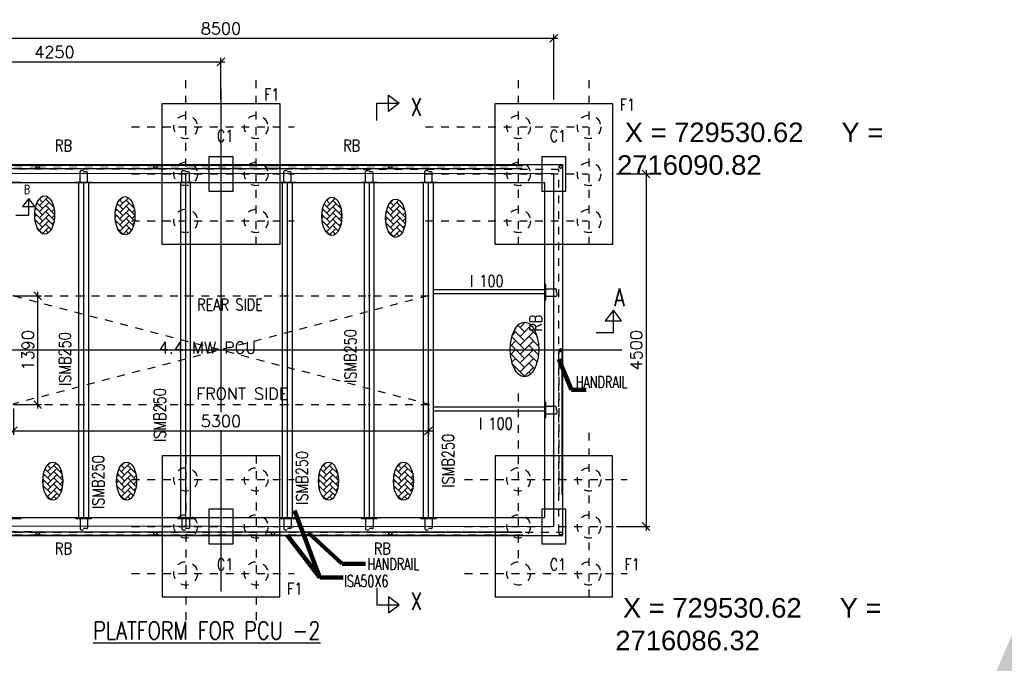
# Model space of a CAD drawing. Header units: inches. Extents: x 727810 to 1461440, y 2714588 to 5435005.
# Tile 188 of 233: x 729903 to 729916, y 2716075 to 2716083. Entities that reach past the tile are written whole.
import ezdxf

# ---------------------------------------------------------------- set-up
doc = ezdxf.new("R2010")
doc.units = ezdxf.units.IN
doc.header["$MEASUREMENT"] = 0
doc.linetypes.add('DIVIDEX2', pattern=[2.5, 1, -0.5, 0, -0.5, 0, -0.5])
doc.linetypes.add('HIDDEN', pattern=[0.375, 0.25, -0.125])
doc.layers.add('AM_5', color=3, linetype='Continuous', lineweight=15)
doc.layers.add('AM_8', color=1, linetype='Continuous', lineweight=15)
for name, color, linetype in [('DETAILS', 7, 'Continuous'), ('Inverter Room', 7, 'Continuous'), ('SCB', 7, 'Continuous')]:
    doc.layers.add(name, color=color, linetype=linetype)
doc.styles.add('RANJAN', font='romans.shx', dxfattribs={"width": 0.75})
doc.styles.add('ROMANS', font='ROMANS.shx', dxfattribs={"height": 10})
doc.styles.get("Standard").update_dxf_attribs({"font": 'arial.ttf'})
doc.dimstyles.new('DIM-', dxfattribs={"dimscale": 0, "dimtxt": 0.15, "dimasz": 0.15, "dimexe": 0, "dimexo": 0, "dimgap": 0.15, "dimtad": 1, "dimdec": 0, "dimlfac": 1000, "dimzin": 0, "dimdsep": 46, "dimtxsty": 'ROMANS', "dimblk": 'OBLIQUE', "dimcen": 0, "dimclrd": 6, "dimclre": 6, "dimclrt": 3, "dimadec": 0, "dimazin": 0, "dimtfac": 1, "dimtdec": 0, "dimtmove": 2, "dimatfit": 3, "dimfxl": 1, "dimtolj": 1, "dimtzin": 0, "dimarcsym": 2})
doc.dimstyles.new('ROMANS$0', dxfattribs={"dimscale": 100, "dimtxt": 100, "dimasz": 1, "dimexe": 0.5, "dimexo": 0.5, "dimgap": 0.5, "dimtad": 1, "dimdec": 0, "dimrnd": 5, "dimdsep": 46, "dimtxsty": 'ROMANS', "dimblk": 'OBLIQUE', "dimcen": 1, "dimdle": 0.5, "dimclrd": 6, "dimclre": 6, "dimclrt": 3, "dimadec": 0, "dimazin": 0, "dimtfac": 1, "dimtdec": 0, "dimtix": 1, "dimtmove": 0, "dimatfit": 3, "dimldrblk": 'OBLIQUE', "dimfxl": 1, "dimtolj": 1, "dimtzin": 0, "dimarcsym": 0})
doc.dimstyles.new('ROMANS$7', dxfattribs={"dimscale": 100, "dimtxt": 2.5, "dimasz": 2, "dimexe": 20, "dimexo": 20, "dimgap": 0.5, "dimtad": 1, "dimdec": 0, "dimrnd": 5, "dimzin": 0, "dimdsep": 46, "dimtxsty": 'ROMANS', "dimcen": 0.09, "dimdle": 20, "dimclrd": 256, "dimclre": 256, "dimclrt": 3, "dimadec": 0, "dimazin": 0, "dimtfac": 20, "dimtdec": 0, "dimtix": 1, "dimtmove": 2, "dimatfit": 3, "dimfxl": 1, "dimtolj": 1, "dimtzin": 0, "dimarcsym": 0})
pattern_1 = [(45, (89987.78671, 50533.36595), (-0.0883883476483, 0.0883883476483), [])]
pattern_2 = [(45, (91287.78671, 50533.36595), (-0.0883883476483, 0.0883883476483), [])]
pattern_3 = [(45, (92587.78671, 50533.36595), (-0.0883883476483, 0.0883883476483), [])]
pattern_4 = [(45, (93632.78671, 50533.36595), (-0.0883883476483, 0.0883883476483), [])]
pattern_5 = [(45, (94387.78671, 50533.36595), (-0.0883883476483, 0.0883883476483), [])]

# ---------------------------------------------------------------- blocks, each defined once
blk = doc.blocks.new('_Oblique')
at = {"color": 0, "linetype": 'ByBlock', "lineweight": -2}
blk.add_line((-0.5, -0.5), (0.5, 0.5), dxfattribs=at)
blk = doc.blocks.new('*D67')
at = {"layer": 'Inverter Room', "color": 6, "lineweight": -2, "ltscale": 0.5, "transparency": 16777216}
for p, q in [((2053662, -2318132), (2053662, -2317300)), ((2062162, -2318132), (2062162, -2317300)), ((2062212, -2317350), (2053612, -2317350))]:
    blk.add_line(p, q, dxfattribs=at)
at = {"layer": 'Inverter Room', "color": 0, "ltscale": 0.5, "transparency": 16777216}
for p in [(2053662, -2317350), (2053662, -2318182), (2062162, -2318182)]:
    blk.add_point(p, dxfattribs=at)
at = {"layer": 'Inverter Room', "color": 6, "lineweight": -2, "ltscale": 0.5, "transparency": 16777216, "xscale": 100, "yscale": 100, "zscale": 100, "rotation": 180}
blk.add_blockref('_Oblique', (2053662, -2317350), dxfattribs=at)
at = {"layer": 'Inverter Room', "color": 6, "lineweight": -2, "ltscale": 0.5, "transparency": 16777216, "xscale": 100, "yscale": 100, "zscale": 100}
blk.add_blockref('_Oblique', (2062162, -2317350), dxfattribs=at)
at = {"layer": 'Inverter Room', "color": 3, "ltscale": 0.5, "transparency": 16777216, "insert": (2057912, -2317225), "char_height": 150, "attachment_point": 5, "style": 'ROMANS'}
blk.add_mtext('\\A1;8500', dxfattribs=at)
blk = doc.blocks.new('*D68')
at = {"layer": 'Inverter Room', "color": 6, "lineweight": -2, "ltscale": 0.5, "transparency": 16777216}
for p, q in [((2063338, -2319032), (2063338, -2323632)), ((2062962, -2319082), (2063388, -2319082)), ((2062962, -2323582), (2063388, -2323582))]:
    blk.add_line(p, q, dxfattribs=at)
at = {"layer": 'Inverter Room', "color": 0, "ltscale": 0.5, "transparency": 16777216}
for p in [(2062912, -2319082), (2062912, -2323582), (2063338, -2323582)]:
    blk.add_point(p, dxfattribs=at)
at = {"layer": 'Inverter Room', "color": 6, "lineweight": -2, "ltscale": 0.5, "transparency": 16777216, "xscale": 100, "yscale": 100, "zscale": 100}
for p, rotation in [((2063338, -2319082), 90), ((2063338, -2323582), 270)]:
    blk.add_blockref('_Oblique', p, dxfattribs=dict(at, rotation=rotation))
at = {"layer": 'Inverter Room', "color": 3, "ltscale": 0.5, "transparency": 16777216, "insert": (2063213, -2321332), "char_height": 150, "attachment_point": 5, "rotation": 90, "style": 'ROMANS'}
blk.add_mtext('\\A1;4500', dxfattribs=at)
blk = doc.blocks.new('*D69')
at = {"layer": 'AM_5', "color": 6, "lineweight": -2, "transparency": 16777216}
for p, q in [((2053612, -2317650), (2057962, -2317650)), ((2053662, -2318132), (2053662, -2317600)), ((2057912, -2318132), (2057912, -2317600))]:
    blk.add_line(p, q, dxfattribs=at)
at = {"layer": 'Inverter Room', "color": 0, "transparency": 16777216}
for p in [(2057912, -2317650), (2053662, -2318182), (2057912, -2318182)]:
    blk.add_point(p, dxfattribs=at)
at = {"layer": 'AM_5', "color": 6, "lineweight": -2, "transparency": 16777216, "xscale": 100, "yscale": 100, "zscale": 100, "rotation": 180}
blk.add_blockref('_Oblique', (2053662, -2317650), dxfattribs=at)
at = {"layer": 'AM_5', "color": 6, "lineweight": -2, "transparency": 16777216, "xscale": 100, "yscale": 100, "zscale": 100}
blk.add_blockref('_Oblique', (2057912, -2317650), dxfattribs=at)
at = {"layer": 'AM_5', "color": 3, "transparency": 16777216, "insert": (2055787, -2317525), "char_height": 150, "attachment_point": 5, "style": 'ROMANS', "bg_fill": 3, "box_fill_scale": 1.25, "bg_fill_color": 256, "bg_fill_true_color": 13158600, "bg_fill_transparency": 0}
blk.add_mtext('\\A1;4250', dxfattribs=at)
blk = doc.blocks.new('*D70')
at = {"layer": 'AM_5', "color": 6, "lineweight": -2, "transparency": 16777216}
for p, q in [((2055312, -2320638), (2055622, -2320638)), ((2055572, -2320588), (2055572, -2322076)), ((2055312, -2322026), (2055622, -2322026))]:
    blk.add_line(p, q, dxfattribs=at)
at = {"layer": 'Inverter Room', "color": 0, "transparency": 16777216}
for p in [(2055262, -2320638), (2055262, -2322026), (2055572, -2322026)]:
    blk.add_point(p, dxfattribs=at)
at = {"layer": 'AM_5', "color": 6, "lineweight": -2, "transparency": 16777216, "xscale": 100, "yscale": 100, "zscale": 100}
for p, rotation in [((2055572, -2320638), 90), ((2055572, -2322026), 270)]:
    blk.add_blockref('_Oblique', p, dxfattribs=dict(at, rotation=rotation))
at = {"layer": 'AM_5', "color": 3, "transparency": 16777216, "insert": (2055447, -2321332), "char_height": 150, "attachment_point": 5, "rotation": 90, "style": 'ROMANS', "bg_fill": 3, "box_fill_scale": 1.25, "bg_fill_color": 256, "bg_fill_true_color": 13158600, "bg_fill_transparency": 0}
blk.add_mtext('\\A1;1390', dxfattribs=at)
blk = doc.blocks.new('*D71')
at = {"layer": 'DETAILS', "color": 6, "lineweight": -2, "ltscale": 0.5, "transparency": 16777216}
for p, q in [((2055262, -2322076), (2055262, -2322412)), ((2060562, -2322076), (2060562, -2322412)), ((2055212, -2322362), (2060612, -2322362))]:
    blk.add_line(p, q, dxfattribs=at)
at = {"layer": 'Inverter Room', "color": 0, "ltscale": 0.5, "transparency": 16777216}
for p in [(2055262, -2322026), (2060562, -2322026), (2060562, -2322362)]:
    blk.add_point(p, dxfattribs=at)
at = {"layer": 'DETAILS', "color": 6, "lineweight": -2, "ltscale": 0.5, "transparency": 16777216, "xscale": 100, "yscale": 100, "zscale": 100, "rotation": 180}
blk.add_blockref('_Oblique', (2055262, -2322362), dxfattribs=at)
at = {"layer": 'DETAILS', "color": 6, "lineweight": -2, "ltscale": 0.5, "transparency": 16777216, "xscale": 100, "yscale": 100, "zscale": 100}
blk.add_blockref('_Oblique', (2060562, -2322362), dxfattribs=at)
at = {"layer": 'DETAILS', "color": 3, "ltscale": 0.5, "transparency": 16777216, "insert": (2057912, -2322237), "char_height": 150, "attachment_point": 5, "style": 'ROMANS', "bg_fill": 3, "box_fill_scale": 1.25, "bg_fill_color": 256, "bg_fill_true_color": 13158600, "bg_fill_transparency": 0}
blk.add_mtext('\\A1;5300', dxfattribs=at)
blk = doc.blocks.new('dshshh')
at = {"layer": 'AM_8', "ltscale": 0.5}
h = blk.add_hatch(dxfattribs=at)
h.set_pattern_fill('AR-HBONE', color=256, scale=14, style=0)
h.set_pattern_definition([(45, (673607.74, -665542.415), (6e-15, 79.1959595), [168, -56]), (135, (673647.337, -665502.817), (6e-15, 79.1959595), [168, -56])])
edge = h.paths.add_edge_path()
edge.add_ellipse((2055661.9, -2319605.1), major_axis=(0, 244), ratio=0.5219783, start_angle=191.45916, end_angle=459.29111)
edge.add_ellipse((2055661.9, -2319605.1), major_axis=(0, 244), ratio=0.5219783, start_angle=99.29111, end_angle=191.45916)
h = blk.add_hatch(dxfattribs=at)
h.set_pattern_fill('AR-HBONE', color=256, scale=14, style=0)
h.set_pattern_definition([(45, (674633.055, -665552.46), (6e-15, 79.1959595), [168, -56]), (135, (674672.653, -665512.864), (6e-15, 79.1959595), [168, -56])])
edge = h.paths.add_edge_path()
edge.add_ellipse((2056687.3, -2319615.1), major_axis=(0, 244), ratio=0.5219783, start_angle=191.45916, end_angle=459.29111)
edge.add_ellipse((2056687.3, -2319615.1), major_axis=(0, 244), ratio=0.5219783, start_angle=99.29111, end_angle=191.45916)
h = blk.add_hatch(dxfattribs=at)
h.set_pattern_fill('AR-HBONE', color=256, scale=14, style=0)
h.set_pattern_definition([(45, (677273.22, -665559.426), (6e-15, 79.1959595), [168, -56]), (135, (677312.816, -665519.83), (6e-15, 79.1959595), [168, -56])])
edge = h.paths.add_edge_path()
edge.add_ellipse((2059327.4, -2319622.1), major_axis=(0, 244), ratio=0.5219783, start_angle=191.45916, end_angle=459.29111)
edge.add_ellipse((2059327.4, -2319622.1), major_axis=(0, 244), ratio=0.5219783, start_angle=99.29111, end_angle=191.45916)
h = blk.add_hatch(dxfattribs=at)
h.set_pattern_fill('AR-HBONE', color=256, scale=14, style=0)
h.set_pattern_definition([(45, (678087.52, -665584.47), (6e-15, 79.1959595), [168, -56]), (135, (678127.12, -665544.87), (6e-15, 79.1959595), [168, -56])])
edge = h.paths.add_edge_path()
edge.add_ellipse((2060141.7, -2319647.1), major_axis=(0, 244), ratio=0.5219783, start_angle=191.45916, end_angle=459.29111)
edge.add_ellipse((2060141.7, -2319647.1), major_axis=(0, 244), ratio=0.5219783, start_angle=99.29111, end_angle=191.45916)
h = blk.add_hatch(dxfattribs=at)
h.set_pattern_fill('ANSI31', color=256, style=0)
h.set_pattern_definition(pattern_1)
edge = h.paths.add_edge_path()
edge.add_arc((2056161.7, -2320640.3), 7.16, 11.12183, 168.87817, ccw=False)
edge.add_arc((2056161.7, -2320637.5), 7.16, 348.87817, 551.12183)
h = blk.add_hatch(dxfattribs=at)
h.set_pattern_fill('ANSI31', color=256, style=0)
h.set_pattern_definition(pattern_2)
edge = h.paths.add_edge_path()
edge.add_arc((2057461.7, -2320640.3), 7.16, 11.12183, 168.87817, ccw=False)
edge.add_arc((2057461.7, -2320637.5), 7.16, 348.87817, 551.12183)
h = blk.add_hatch(dxfattribs=at)
h.set_pattern_fill('ANSI31', color=256, style=0)
h.set_pattern_definition(pattern_3)
edge = h.paths.add_edge_path()
edge.add_arc((2058761.7, -2320640.3), 7.16, 11.12183, 168.87817, ccw=False)
edge.add_arc((2058761.7, -2320637.5), 7.16, 348.87817, 551.12183)
h = blk.add_hatch(dxfattribs=at)
h.set_pattern_fill('ANSI31', color=256, style=0)
h.set_pattern_definition(pattern_4)
edge = h.paths.add_edge_path()
edge.add_arc((2059806.7, -2320640.3), 7.16, 11.12183, 168.87817, ccw=False)
edge.add_arc((2059806.7, -2320637.5), 7.16, 348.87817, 551.12183)
h = blk.add_hatch(dxfattribs=at)
h.set_pattern_fill('ANSI31', color=256, style=0)
h.set_pattern_definition(pattern_5)
edge = h.paths.add_edge_path()
edge.add_arc((2060561.7, -2320640.3), 7.16, 11.12183, 168.87817, ccw=False)
edge.add_arc((2060561.7, -2320637.5), 7.16, 348.87817, 551.12183)
h = blk.add_hatch(dxfattribs=at)
h.set_pattern_fill('ANSI31', color=256, style=0)
h.set_pattern_definition([(45, (89087.78671, 50533.36595), (-0.0883883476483, 0.0883883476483), [])])
edge = h.paths.add_edge_path()
edge.add_arc((2060561.7, -2320640.3), 7.16, 371.12183, 528.87817)
edge.add_arc((2060561.7, -2320637.5), 7.16, -11.12183, 191.12183, ccw=False)
h = blk.add_hatch(dxfattribs=at)
h.set_pattern_fill('AR-HBONE', color=256, scale=20, style=0)
h.set_pattern_definition([(45, (87423.51, 41624.37), (9e-15, 113.137085), [240, -80]), (135, (87480.08, 41680.94), (9e-15, 113.137085), [240, -80])])
edge = h.paths.add_edge_path()
edge.add_ellipse((2061786.7, -2321322.3), major_axis=(0, 348.6), ratio=0.5219783, start_angle=191.45916, end_angle=459.29111)
edge.add_ellipse((2061786.7, -2321322.3), major_axis=(0, 348.6), ratio=0.5219783, start_angle=99.29111, end_angle=191.45916)
h = blk.add_hatch(dxfattribs=at)
h.set_pattern_fill('ANSI31', color=256, style=0)
h.set_pattern_definition(pattern_1)
edge = h.paths.add_edge_path()
edge.add_arc((2056161.7, -2322022.7), 7.16, 191.12183, 348.87817)
edge.add_arc((2056161.7, -2322025.5), 7.16, -191.12183, 11.12183, ccw=False)
h = blk.add_hatch(dxfattribs=at)
h.set_pattern_fill('ANSI31', color=256, style=0)
h.set_pattern_definition(pattern_2)
edge = h.paths.add_edge_path()
edge.add_arc((2057461.7, -2322022.7), 7.16, 191.12183, 348.87817)
edge.add_arc((2057461.7, -2322025.5), 7.16, -191.12183, 11.12183, ccw=False)
h = blk.add_hatch(dxfattribs=at)
h.set_pattern_fill('ANSI31', color=256, style=0)
h.set_pattern_definition(pattern_3)
edge = h.paths.add_edge_path()
edge.add_arc((2058761.7, -2322022.7), 7.16, 191.12183, 348.87817)
edge.add_arc((2058761.7, -2322025.5), 7.16, -191.12183, 11.12183, ccw=False)
h = blk.add_hatch(dxfattribs=at)
h.set_pattern_fill('ANSI31', color=256, style=0)
h.set_pattern_definition(pattern_4)
edge = h.paths.add_edge_path()
edge.add_arc((2059806.7, -2322022.7), 7.16, 191.12183, 348.87817)
edge.add_arc((2059806.7, -2322025.5), 7.16, -191.12183, 11.12183, ccw=False)
h = blk.add_hatch(dxfattribs=at)
h.set_pattern_fill('ANSI31', color=256, style=0)
h.set_pattern_definition(pattern_5)
edge = h.paths.add_edge_path()
edge.add_arc((2060561.7, -2322022.7), 7.16, 191.12183, 348.87817)
edge.add_arc((2060561.7, -2322025.5), 7.16, -191.12183, 11.12183, ccw=False)
h = blk.add_hatch(dxfattribs=at)
h.set_pattern_fill('AR-HBONE', color=256, scale=14, style=0)
h.set_pattern_definition([(45, (673711.17, -668940.72), (6e-15, 79.1959595), [168, -56]), (135, (673750.766, -668901.125), (6e-15, 79.1959595), [168, -56])])
edge = h.paths.add_edge_path()
edge.add_ellipse((2055765.4, -2323003.4), major_axis=(0, 244), ratio=0.5219783, start_angle=191.45916, end_angle=459.29111)
edge.add_ellipse((2055765.4, -2323003.4), major_axis=(0, 244), ratio=0.5219783, start_angle=99.29111, end_angle=191.45916)
h = blk.add_hatch(dxfattribs=at)
h.set_pattern_fill('AR-HBONE', color=256, scale=14, style=0)
h.set_pattern_definition([(45, (674653.87, -668940.72), (6e-15, 79.1959595), [168, -56]), (135, (674693.47, -668901.125), (6e-15, 79.1959595), [168, -56])])
edge = h.paths.add_edge_path()
edge.add_ellipse((2056708.1, -2323003.4), major_axis=(0, 244), ratio=0.5219783, start_angle=191.45916, end_angle=459.29111)
edge.add_ellipse((2056708.1, -2323003.4), major_axis=(0, 244), ratio=0.5219783, start_angle=99.29111, end_angle=191.45916)
h = blk.add_hatch(dxfattribs=at)
h.set_pattern_fill('AR-HBONE', color=256, scale=14, style=0)
h.set_pattern_definition([(45, (677231.1, -668940.72), (6e-15, 79.1959595), [168, -56]), (135, (677270.696, -668901.125), (6e-15, 79.1959595), [168, -56])])
edge = h.paths.add_edge_path()
edge.add_ellipse((2059285.3, -2323003.4), major_axis=(0, 244), ratio=0.5219783, start_angle=191.45916, end_angle=459.29111)
edge.add_ellipse((2059285.3, -2323003.4), major_axis=(0, 244), ratio=0.5219783, start_angle=99.29111, end_angle=191.45916)
h = blk.add_hatch(dxfattribs=at)
h.set_pattern_fill('AR-HBONE', color=256, scale=14, style=0)
h.set_pattern_definition([(45, (678188.45, -668940.72), (6e-15, 79.1959595), [168, -56]), (135, (678228.05, -668901.125), (6e-15, 79.1959595), [168, -56])])
edge = h.paths.add_edge_path()
edge.add_ellipse((2060242.7, -2323003.4), major_axis=(0, 244), ratio=0.5219783, start_angle=191.45916, end_angle=459.29111)
edge.add_ellipse((2060242.7, -2323003.4), major_axis=(0, 244), ratio=0.5219783, start_angle=99.29111, end_angle=191.45916)
at = {"layer": 'DETAILS', "linetype": 'DIVIDEX2', "ltscale": 0.5}
for p, q in [((2057461.7, -2319985.4), (2057461.7, -2317883.4)), ((2058361.7, -2319985.4), (2058361.7, -2317883.4)), ((2061711.7, -2319985.4), (2061711.7, -2317883.4)), ((2062611.7, -2319985.4), (2062611.7, -2317883.4)), ((2056772.3, -2318481.5), (2058848.3, -2318481.5)), ((2060522.3, -2318481.5), (2062598.3, -2318481.5)), ((2056772.3, -2319081.5), (2058848.3, -2319081.5)), ((2060522.3, -2319081.5), (2062598.3, -2319081.5)), ((2056772.3, -2319681.5), (2058848.3, -2319681.5)), ((2060522.3, -2319681.5), (2062598.3, -2319681.5)), ((2061711.7, -2323985.4), (2061711.7, -2321883.4)), ((2062611.7, -2324485.4), (2062611.7, -2322383.4)), ((2057461.7, -2322677.6), (2057461.7, -2324779.6)), ((2058361.7, -2322677.6), (2058361.7, -2324779.6)), ((2056772.3, -2322981.5), (2058848.3, -2322981.5)), ((2061022.3, -2322981.5), (2063098.3, -2322981.5)), ((2056772.3, -2323581.5), (2058848.3, -2323581.5)), ((2061022.3, -2323581.5), (2063098.3, -2323581.5)), ((2056772.3, -2324181.5), (2058848.3, -2324181.5)), ((2061022.3, -2324181.5), (2063098.3, -2324181.5))]:
    blk.add_line(p, q, dxfattribs=at)
at = {"layer": 'DETAILS', "ltscale": 0.5}
for p, q in [((2054075.3, -2318971.1), (2055575.3, -2318971.1)), ((2054075.3, -2319011.1), (2055575.3, -2319011.1)), ((2055575.3, -2318971.1), (2057075.3, -2318971.1)), ((2055575.3, -2319011.1), (2057075.3, -2319011.1)), ((2057075.3, -2318971.1), (2058575.3, -2318971.1)), ((2057075.3, -2319011.1), (2058575.3, -2319011.1)), ((2058575.3, -2318971.1), (2060075.3, -2318971.1)), ((2058575.3, -2319011.1), (2060075.3, -2319011.1)), ((2060075.3, -2318971.1), (2061763.3, -2318971.1)), ((2060075.3, -2319011.1), (2061749.1, -2319011.1)), ((2062046.7, -2320494.4), (2062046.7, -2320694.4)), ((2062268.2, -2323171.9), (2062268.2, -2321331.5)), ((2062046.7, -2321994.4), (2062046.7, -2322194.4)), ((2054075.3, -2323651.9), (2055575.3, -2323651.9)), ((2054075.3, -2323691.9), (2055575.3, -2323691.9)), ((2055575.3, -2323651.9), (2057075.3, -2323651.9)), ((2055575.3, -2323691.9), (2057075.3, -2323691.9)), ((2057075.3, -2323651.9), (2058575.3, -2323651.9)), ((2057075.3, -2323691.9), (2058575.3, -2323691.9)), ((2058575.3, -2323651.9), (2060075.3, -2323651.9)), ((2058575.3, -2323691.9), (2060075.3, -2323691.9)), ((2060075.3, -2323651.9), (2061749.1, -2323651.9)), ((2060075.3, -2323691.9), (2061763.3, -2323691.9))]:
    blk.add_line(p, q, dxfattribs=at)
for centre, radius in [((2055575.3, -2318991.1), 20), ((2057075.3, -2318991.1), 20), ((2060075.3, -2318991.1), 20), ((2062248.2, -2318991.1), 20), ((2062249.1, -2318991.1), 20), ((2056161.7, -2320637.5), 7.16), ((2057461.7, -2320637.5), 7.16), ((2058761.7, -2320637.5), 7.16), ((2059806.7, -2320637.5), 7.16), ((2060561.7, -2320637.5), 7.16), ((2060561.7, -2320637.5), 7.16), ((2062248.2, -2321331.5), 20), ((2056161.7, -2322025.5), 7.16), ((2057461.7, -2322025.5), 7.16), ((2058761.7, -2322025.5), 7.16), ((2059806.7, -2322025.5), 7.16), ((2060561.7, -2322025.5), 7.16), ((2055575.3, -2323671.9), 20), ((2057075.3, -2323671.9), 20), ((2058575.3, -2323671.9), 20), ((2060075.3, -2323671.9), 20), ((2062249.1, -2323671.9), 20)]:
    blk.add_circle(centre, radius, dxfattribs=at)
for centre, start, end in [((2056161.7, -2320640.3), 11.12183, 168.87817), ((2057461.7, -2320640.3), 11.12183, 168.87817), ((2058761.7, -2320640.3), 11.12183, 168.87817), ((2059806.7, -2320640.3), 11.12183, 168.87817), ((2060561.7, -2320640.3), 11.12183, 168.87817), ((2060561.7, -2320640.3), 11.12183, 168.87817), ((2056161.7, -2322022.7), 191.12183, 348.87817), ((2057461.7, -2322022.7), 191.12183, 348.87817), ((2058761.7, -2322022.7), 191.12183, 348.87817), ((2059806.7, -2322022.7), 191.12183, 348.87817), ((2060561.7, -2322022.7), 191.12183, 348.87817)]:
    blk.add_arc(centre, 7.16, start, end, dxfattribs=at)
for centre, major_axis in [((2055661.9, -2319605.1), (0, 244)), ((2056687.3, -2319615.1), (0, 244)), ((2059327.4, -2319622.1), (0, 244)), ((2060141.7, -2319647.1), (0, 244)), ((2061786.7, -2321322.3), (0, 348.6)), ((2055765.4, -2323003.4), (0, 244)), ((2056708.1, -2323003.4), (0, 244)), ((2059285.3, -2323003.4), (0, 244)), ((2060242.7, -2323003.4), (0, 244))]:
    blk.add_ellipse(centre, major_axis=major_axis, ratio=0.5219783, dxfattribs=at)
at = {"layer": 'Inverter Room', "color": 8, "linetype": 'HIDDEN', "ltscale": 2}
for p, q in [((2054073.6, -2318973.2), (2055576.9, -2318973.2)), ((2054075.3, -2319009.1), (2055575.3, -2319009.1)), ((2055573.6, -2318973.2), (2057076.9, -2318973.2)), ((2055575.3, -2319009.1), (2057075.3, -2319009.1)), ((2057073.6, -2318973.2), (2058576.9, -2318973.2)), ((2057075.3, -2319009.1), (2058575.3, -2319009.1)), ((2058573.6, -2318973.2), (2060076.9, -2318973.2)), ((2058575.3, -2319009.1), (2060075.3, -2319009.1)), ((2060073.6, -2318973.2), (2061765.5, -2318973.2)), ((2060075.3, -2319009.1), (2061757.8, -2319009.1)), ((2060554.7, -2320638.9), (2055259.9, -2322018.6)), ((2055261.7, -2320637.5), (2060561.7, -2320637.5)), ((2055268.8, -2320638.9), (2060563.5, -2322018.6)), ((2062230.2, -2323171.9), (2062230.2, -2321340.2)), ((2062266.1, -2323173.6), (2062266.1, -2321340.4)), ((2055261.7, -2322025.5), (2060561.7, -2322025.5)), ((2054073.6, -2323689.8), (2055576.9, -2323689.8)), ((2054075.3, -2323653.9), (2055575.3, -2323653.9)), ((2055573.6, -2323689.8), (2057076.9, -2323689.8)), ((2055575.3, -2323653.9), (2057075.3, -2323653.9)), ((2057073.6, -2323689.8), (2058576.9, -2323689.8)), ((2057075.3, -2323653.9), (2058575.3, -2323653.9)), ((2058573.6, -2323689.8), (2060076.9, -2323689.8)), ((2058575.3, -2323653.9), (2060075.3, -2323653.9)), ((2060073.6, -2323689.8), (2061765.5, -2323689.8)), ((2060075.3, -2323653.9), (2061757.8, -2323653.9))]:
    blk.add_line(p, q, dxfattribs=at)
at = {"layer": 'Inverter Room', "color": 2}
for p, q in [((2056114, -2319181.5), (2056114, -2319049.5)), ((2056125.3, -2319038.2), (2056159.1, -2319038.2)), ((2056198.2, -2319053.3), (2056159.6, -2319053.3)), ((2056209.5, -2319181.5), (2056209.5, -2319064.5)), ((2057414, -2319181.5), (2057414, -2319049.5)), ((2057425.3, -2319038.2), (2057459.1, -2319038.2)), ((2057498.2, -2319053.3), (2057459.6, -2319053.3)), ((2057509.5, -2319181.5), (2057509.5, -2319064.5)), ((2058714, -2319181.5), (2058714, -2319049.5)), ((2058725.3, -2319038.2), (2058759.1, -2319038.2)), ((2058798.2, -2319053.3), (2058759.6, -2319053.3)), ((2058809.5, -2319181.5), (2058809.5, -2319064.5)), ((2059759, -2319181.5), (2059759, -2319049.5)), ((2059770.3, -2319038.2), (2059804.1, -2319038.2)), ((2059843.2, -2319053.3), (2059804.6, -2319053.3)), ((2059854.5, -2319181.5), (2059854.5, -2319064.5)), ((2060514, -2319181.5), (2060514, -2319049.5)), ((2060525.3, -2319038.2), (2060559.1, -2319038.2)), ((2060598.2, -2319053.3), (2060559.6, -2319053.3)), ((2060609.5, -2319181.5), (2060609.5, -2319064.5)), ((2056117, -2319184.5), (2056206.5, -2319184.5)), ((2057417, -2319184.5), (2057506.5, -2319184.5)), ((2058717, -2319184.5), (2058806.5, -2319184.5)), ((2059762, -2319184.5), (2059851.5, -2319184.5)), ((2060517, -2319184.5), (2060606.5, -2319184.5)), ((2062058.7, -2320639.1), (2062058.7, -2320549.7)), ((2062061.7, -2320546.7), (2062178.7, -2320546.7)), ((2062190, -2320557.9), (2062190, -2320596.5)), ((2062061.7, -2320642.1), (2062193.8, -2320642.1)), ((2062205, -2320630.9), (2062205, -2320597)), ((2062058.7, -2322139.1), (2062058.7, -2322049.7)), ((2062061.7, -2322046.7), (2062178.7, -2322046.7)), ((2062190, -2322057.9), (2062190, -2322096.5)), ((2062061.7, -2322142.1), (2062193.8, -2322142.1)), ((2062205, -2322130.9), (2062205, -2322097)), ((2056114, -2323481.5), (2056114, -2323613.5)), ((2056117, -2323478.5), (2056206.5, -2323478.5)), ((2056209.5, -2323481.5), (2056209.5, -2323598.5)), ((2057414, -2323481.5), (2057414, -2323613.5)), ((2057417, -2323478.5), (2057506.5, -2323478.5)), ((2057509.5, -2323481.5), (2057509.5, -2323598.5)), ((2058714, -2323481.5), (2058714, -2323613.5)), ((2058717, -2323478.5), (2058806.5, -2323478.5)), ((2058809.5, -2323481.5), (2058809.5, -2323598.5)), ((2059759, -2323481.5), (2059759, -2323613.5)), ((2059762, -2323478.5), (2059851.5, -2323478.5)), ((2059854.5, -2323481.5), (2059854.5, -2323598.5)), ((2060514, -2323481.5), (2060514, -2323613.5)), ((2060517, -2323478.5), (2060606.5, -2323478.5)), ((2060609.5, -2323481.5), (2060609.5, -2323598.5)), ((2056125.3, -2323624.8), (2056159.1, -2323624.8)), ((2056198.2, -2323609.8), (2056159.6, -2323609.8)), ((2057425.3, -2323624.8), (2057459.1, -2323624.8)), ((2057498.2, -2323609.8), (2057459.6, -2323609.8)), ((2058725.3, -2323624.8), (2058759.1, -2323624.8)), ((2058798.2, -2323609.8), (2058759.6, -2323609.8)), ((2059770.3, -2323624.8), (2059804.1, -2323624.8)), ((2059843.2, -2323609.8), (2059804.6, -2323609.8)), ((2060525.3, -2323624.8), (2060559.1, -2323624.8)), ((2060598.2, -2323609.8), (2060559.6, -2323609.8))]:
    blk.add_line(p, q, dxfattribs=at)
at = {"layer": 'Inverter Room', "color": 4, "ltscale": 0.5}
for p, q in [((2055361.7, -2319184.5), (2055361.7, -2319196.5)), ((2056061.7, -2319184.5), (2056061.7, -2319196.5)), ((2056261.7, -2319184.5), (2056261.7, -2319196.5)), ((2057361.7, -2319184.5), (2057361.7, -2319196.5)), ((2057561.7, -2319184.5), (2057561.7, -2319196.5)), ((2058661.7, -2319184.5), (2058661.7, -2319196.5)), ((2058861.7, -2319184.5), (2058861.7, -2319196.5)), ((2059706.7, -2319184.5), (2059706.7, -2319196.5)), ((2059906.7, -2319184.5), (2059906.7, -2319196.5)), ((2060461.7, -2319184.5), (2060461.7, -2319196.5)), ((2060661.7, -2319184.5), (2060661.7, -2319196.5)), ((2060632.2, -2320556.5), (2062046.2, -2320556.5)), ((2062058.7, -2320494.4), (2062046.7, -2320494.4)), ((2060632.2, -2320606.5), (2062046.2, -2320606.5)), ((2062058.7, -2320694.4), (2062046.7, -2320694.4)), ((2062058.7, -2321994.4), (2062046.7, -2321994.4)), ((2062058.7, -2322194.4), (2062046.7, -2322194.4)), ((2055361.7, -2323478.5), (2055361.7, -2323466.5)), ((2056061.7, -2323478.5), (2056061.7, -2323466.5)), ((2056261.7, -2323478.5), (2056261.7, -2323466.5)), ((2057361.7, -2323478.5), (2057361.7, -2323466.5)), ((2057561.7, -2323478.5), (2057561.7, -2323466.5)), ((2058661.7, -2323478.5), (2058661.7, -2323466.5)), ((2058861.7, -2323478.5), (2058861.7, -2323466.5)), ((2059706.7, -2323478.5), (2059706.7, -2323466.5)), ((2059906.7, -2323478.5), (2059906.7, -2323466.5)), ((2060461.7, -2323478.5), (2060461.7, -2323466.5)), ((2060661.7, -2323478.5), (2060661.7, -2323466.5))]:
    blk.add_line(p, q, dxfattribs=at)
at = {"layer": 'Inverter Room', "ltscale": 2}
for p, q in [((2056161.7, -2323466.5), (2056161.7, -2319196.5)), ((2058761.7, -2323081.5), (2058761.7, -2319196.5)), ((2059806.7, -2323466.5), (2059806.7, -2319196.5)), ((2060561.7, -2323466.5), (2060561.7, -2319196.5)), ((2057461.7, -2323131.5), (2057461.7, -2319531.5))]:
    blk.add_line(p, q, dxfattribs=at)
at = {"layer": 'Inverter Room', "color": 4, "ltscale": 0.5}
for points in [[(2058661.7, -2319981.5), (2057161.7, -2319981.5), (2057161.7, -2318181.5), (2058661.7, -2318181.5)], [(2062911.7, -2319981.5), (2061411.7, -2319981.5), (2061411.7, -2318181.5), (2062911.7, -2318181.5)], [(2053546.7, -2323696.5), (2062276.7, -2323696.5), (2062276.7, -2318966.5), (2053546.7, -2318966.5)], [(2053776.7, -2323466.5), (2062046.7, -2323466.5), (2062046.7, -2319196.5), (2053776.7, -2319196.5)], [(2058661.7, -2322681.5), (2057161.7, -2322681.5), (2057161.7, -2324481.5), (2058661.7, -2324481.5)], [(2062911.7, -2322681.5), (2061411.7, -2322681.5), (2061411.7, -2324481.5), (2062911.7, -2324481.5)]]:
    blk.add_lwpolyline(points, close=True, dxfattribs=at)
at = {"layer": 'Inverter Room', "color": 4, "linetype": 'Continuous'}
for points in [[(2059901.4, -2318399.9), (2059901.4, -2318179.8), (2060186.8, -2318179.8), (2060053, -2318285.4), (2060053, -2318077.6), (2060186.8, -2318179.8)], [(2055295, -2319609.7), (2055460, -2319609.7), (2055460, -2319395.7), (2055380.9, -2319496), (2055536.7, -2319496), (2055460, -2319395.7)], [(2062701.9, -2321107.4), (2062921.9, -2321107.4), (2062921.9, -2320822.1), (2062816.3, -2320955.9), (2063024.1, -2320955.9), (2062921.9, -2320822.1)], [(2059901.4, -2324364.5), (2059901.4, -2324584.5), (2060186.8, -2324584.5), (2060053, -2324478.9), (2060053, -2324686.7), (2060186.8, -2324584.5)]]:
    blk.add_lwpolyline(points, dxfattribs=at)
at = {"layer": 'Inverter Room', "ltscale": 3}
for points in [[(2058061.7, -2319306.5), (2057761.7, -2319306.5), (2057761.7, -2318856.5), (2058061.7, -2318856.5)], [(2062311.7, -2319306.5), (2062011.7, -2319306.5), (2062011.7, -2318856.5), (2062311.7, -2318856.5)], [(2058061.7, -2323806.5), (2057761.7, -2323806.5), (2057761.7, -2323356.5), (2058061.7, -2323356.5)], [(2062311.7, -2323806.5), (2062011.7, -2323806.5), (2062011.7, -2323356.5), (2062311.7, -2323356.5)]]:
    blk.add_lwpolyline(points, close=True, dxfattribs=at)
at = {"layer": 'Inverter Room', "color": 8, "linetype": 'HIDDEN', "ltscale": 2}
blk.add_lwpolyline([(2053596.7, -2323646.5), (2062226.7, -2323655.2), (2062226.7, -2319025.2), (2053596.7, -2319016.5)], close=True, dxfattribs=at)
at = {"layer": 'Inverter Room', "ltscale": 2}
blk.add_lwpolyline([(2053661.8, -2323573.8), (2062161.7, -2323581.5), (2062161.7, -2319081.5), (2053661.8, -2319073.8)], close=True, dxfattribs=at)
at = {"layer": 'Inverter Room', "color": 4, "ltscale": 0.5}
for points in [[(2055161.7, -2319184.5), (2055361.7, -2319184.5)], [(2056061.7, -2319184.5), (2056261.7, -2319184.5)], [(2057361.7, -2319184.5), (2057561.7, -2319184.5)], [(2058661.7, -2319184.5), (2058861.7, -2319184.5)], [(2059706.7, -2319184.5), (2059906.7, -2319184.5)], [(2060461.7, -2319184.5), (2060661.7, -2319184.5)], [(2062058.7, -2320694.4), (2062058.7, -2320494.4)], [(2062058.7, -2322194.4), (2062058.7, -2321994.4)], [(2055161.7, -2323478.5), (2055361.7, -2323478.5)], [(2056061.7, -2323478.5), (2056261.7, -2323478.5)], [(2057361.7, -2323478.5), (2057561.7, -2323478.5)], [(2058661.7, -2323478.5), (2058861.7, -2323478.5)], [(2059706.7, -2323478.5), (2059906.7, -2323478.5)], [(2060461.7, -2323478.5), (2060661.7, -2323478.5)]]:
    blk.add_lwpolyline(points, dxfattribs=at)
at = {"layer": 'Inverter Room', "color": 8, "linetype": 'HIDDEN', "ltscale": 2}
for centre, radius in [((2057461.7, -2318481.5), 150), ((2058361.7, -2318481.5), 150), ((2061711.7, -2318481.5), 150), ((2062611.7, -2318481.5), 150), ((2057461.7, -2319081.5), 150), ((2058361.7, -2319081.5), 150), ((2061711.7, -2319081.5), 150), ((2062611.7, -2319081.5), 150), ((2055575.3, -2318991.1), 18), ((2057075.3, -2318991.1), 18), ((2060075.3, -2318991.1), 18), ((2062248.2, -2318991.1), 18), ((2062249.1, -2318991.1), 18), ((2057461.7, -2319681.5), 150), ((2058361.7, -2319681.5), 150), ((2061711.7, -2319681.5), 150), ((2062611.7, -2319681.5), 150), ((2062248.2, -2321331.5), 18), ((2057461.7, -2322981.5), 150), ((2058361.7, -2322981.5), 150), ((2061711.7, -2322981.5), 150), ((2062611.7, -2322981.5), 150), ((2057461.7, -2323581.5), 150), ((2058361.7, -2323581.5), 150), ((2061711.7, -2323581.5), 150), ((2062611.7, -2323581.5), 150), ((2055575.3, -2323671.9), 18), ((2057075.3, -2323671.9), 18), ((2058575.3, -2323671.9), 18), ((2060075.3, -2323671.9), 18), ((2062249.1, -2323671.9), 18), ((2057461.7, -2324181.5), 150), ((2058361.7, -2324181.5), 150), ((2061711.7, -2324181.5), 150), ((2062611.7, -2324181.5), 150)]:
    blk.add_circle(centre, radius, dxfattribs=at)
at = {"layer": 'Inverter Room', "color": 2}
for centre, radius, start, end in [((2056125.3, -2319049.5), 11.2, 90, 180), ((2056198.2, -2319064.5), 11.2, 0, 90), ((2057425.3, -2319049.5), 11.2, 90, 180), ((2057498.2, -2319064.5), 11.2, 0, 90), ((2058725.3, -2319049.5), 11.2, 90, 180), ((2058798.2, -2319064.5), 11.2, 0, 90), ((2059770.3, -2319049.5), 11.2, 90, 180), ((2059843.2, -2319064.5), 11.2, 0, 90), ((2060525.3, -2319049.5), 11.2, 90, 180), ((2060598.2, -2319064.5), 11.2, 0, 90), ((2056117, -2319181.5), 3, 180, 270), ((2056206.5, -2319181.5), 3, 270, 0), ((2057417, -2319181.5), 3, 180, 270), ((2057506.5, -2319181.5), 3, 270, 0), ((2058717, -2319181.5), 3, 180, 270), ((2058806.5, -2319181.5), 3, 270, 0), ((2059762, -2319181.5), 3, 180, 270), ((2059851.5, -2319181.5), 3, 270, 0), ((2060517, -2319181.5), 3, 180, 270), ((2060606.5, -2319181.5), 3, 270, 0), ((2062061.7, -2320549.7), 3, 90, 180), ((2062178.7, -2320557.9), 11.2, 0, 90), ((2062061.7, -2320639.1), 3, 180, 270), ((2062193.8, -2320630.9), 11.2, 270, 0), ((2062061.7, -2322049.7), 3, 90, 180), ((2062178.7, -2322057.9), 11.2, 0, 90), ((2062061.7, -2322139.1), 3, 180, 270), ((2062193.8, -2322130.9), 11.2, 270, 0), ((2056117, -2323481.5), 3, 90, 180), ((2056206.5, -2323481.5), 3, 0, 90), ((2057417, -2323481.5), 3, 90, 180), ((2057506.5, -2323481.5), 3, 0, 90), ((2058717, -2323481.5), 3, 90, 180), ((2058806.5, -2323481.5), 3, 0, 90), ((2059762, -2323481.5), 3, 90, 180), ((2059851.5, -2323481.5), 3, 0, 90), ((2060517, -2323481.5), 3, 90, 180), ((2060606.5, -2323481.5), 3, 0, 90), ((2056125.3, -2323613.5), 11.2, 180, 270), ((2056198.2, -2323598.5), 11.2, 270, 0), ((2057425.3, -2323613.5), 11.2, 180, 270), ((2057498.2, -2323598.5), 11.2, 270, 0), ((2058725.3, -2323613.5), 11.2, 180, 270), ((2058798.2, -2323598.5), 11.2, 270, 0), ((2059770.3, -2323613.5), 11.2, 180, 270), ((2059843.2, -2323598.5), 11.2, 270, 0), ((2060525.3, -2323613.5), 11.2, 180, 270), ((2060598.2, -2323598.5), 11.2, 270, 0)]:
    blk.add_arc(centre, radius, start, end, dxfattribs=at)
at = {"layer": 'DETAILS', "color": 3, "style": 'ROMANS', "width": 0.8}
for s, p in [('RB', (2055793.6, -2318794.3)), ('RB', (2059471.2, -2318794.3)), ('I 100', (2061088.2, -2320524)), ('I 100', (2061204.7, -2322343.6)), ('RB', (2055793.6, -2323939.2)), ('RB', (2059862.7, -2323939.2))]:
    blk.add_text(s, height=150, dxfattribs=at).set_placement(p)
for s, p in [('RB', (2062006.4, -2321093.7)), ('ISMB250', (2055994.8, -2321785.7)), ('ISMB250', (2059640, -2321747.1)), ('ISMB250', (2060887.5, -2323084.9)), ('ISMB250', (2056421.3, -2323356.9)), ('ISMB250', (2059021.9, -2323303.3))]:
    blk.add_text(s, height=150, rotation=90, dxfattribs=at).set_placement(p)
at = {"layer": 'Inverter Room', "color": 3, "linetype": 'Continuous', "style": 'ROMANS', "width": 0.8}
for s, p in [('F1', (2058463.4, -2318142.5)), ('F1', (2063002.9, -2318271.9)), ('C1', (2057859.2, -2318671.2)), ('C1', (2062109.2, -2318671.2)), ('REAR SIDE', (2057607.9, -2320824.8)), ('C1', (2057859.2, -2324141.8)), ('C1', (2062109.2, -2324141.8)), ('F1', (2063062.7, -2324141.8)), ('F1', (2058755.5, -2324451.6))]:
    blk.add_text(s, height=150, dxfattribs=at).set_placement(p)
at = {"layer": 'Inverter Room', "color": 2, "linetype": 'Continuous', "ltscale": 0.6, "style": 'RANJAN', "width": 0.75}
for s, height, p in [('X', 225, (2060334.9, -2318340.8)), ('B', 112.5, (2055398.9, -2319335)), ('A', 225, (2062934.3, -2320770.1)), ('X', 225, (2060334.9, -2324648.5))]:
    blk.add_text(s, height=height, dxfattribs=at).set_placement(p)
at = {"layer": 'Inverter Room', "color": 3, "style": 'ROMANS', "width": 0.7}
for s, p in [('HANDRAIL', (2062440.9, -2321814.2)), ('HANDRAIL', (2059782.7, -2324137.3)), ('ISA50X6', (2059483.2, -2324354.2))]:
    blk.add_text(s, height=150, dxfattribs=at).set_placement(p)
at = {"layer": 'Inverter Room', "color": 3, "linetype": 'Continuous', "insert": (2057116.2, -2321224.5), "char_height": 150, "width": 3262.433, "attachment_point": 1, "style": 'ROMANS'}
blk.add_mtext('4.4 MW PCU', dxfattribs=at)
at = {"layer": 'Inverter Room', "color": 3, "linetype": 'Continuous', "insert": (2057595.3, -2321812.4), "char_height": 150, "attachment_point": 1, "style": 'ROMANS'}
blk.add_mtext('FRONT SIDE', dxfattribs=at)
at = {"layer": 'Inverter Room', "ltscale": 0.5}
dim = blk.add_linear_dim(base=(2053661.7, -2317350.2), p1=(2062161.7, -2318181.5), p2=(2053661.7, -2318181.5), dimstyle='ROMANS$0', override={"dimtxt": 150, "dimfxl": 0.75, "dimarcsym": 1}, dxfattribs=at)
dim.commit()
dim.dimension.update_dxf_attribs({"geometry": '*D67', "text_midpoint": (2057911.7, -2317225.2)})
dim = blk.add_linear_dim(base=(2063337.6, -2323581.5), p1=(2062911.7, -2319081.5), p2=(2062911.7, -2323581.5), angle=90, dimstyle='ROMANS$0', override={"dimtxt": 150, "dimfxl": 0.75, "dimarcsym": 1}, dxfattribs=at)
dim.commit()
dim.dimension.update_dxf_attribs({"geometry": '*D68', "text_midpoint": (2063212.6, -2321331.5)})
at = {"layer": 'Inverter Room'}
for points in [[(2062226.6, -2321444.1), (2062386.7, -2321839.4), (2062572.9, -2321839.4)], [(2058850.5, -2323376.3), (2059174.2, -2324234.6)], [(2058756.2, -2323694.1), (2059174.2, -2324234.6), (2059472.1, -2324234.6)], [(2059030.8, -2323665.4), (2059458, -2324060.6), (2059756, -2324060.6)]]:
    blk.add_leader(points, dimstyle='DIM-', override={"dimscale": 50, "dimtxt": 2.5, "dimasz": 2.3, "dimexe": 1, "dimexo": 1, "dimgap": 0.5, "dimtad": 0, "dimdle": 1, "dimlwd": 65535, "dimlwe": 65535}, dxfattribs=at)
at = {"layer": 'AM_5'}
dim = blk.add_linear_dim(base=(2057911.7, -2317649.7), p1=(2053661.7, -2318181.5), p2=(2057911.7, -2318181.5), dimstyle='ROMANS$0', override={"dimtxt": 150, "dimtfill": 1, "dimarcsym": 1}, dxfattribs=at)
dim.commit()
dim.dimension.update_dxf_attribs({"geometry": '*D69', "text_midpoint": (2055786.7, -2317524.7)})
dim = blk.add_linear_dim(base=(2055571.6, -2322025.5), p1=(2055261.7, -2320637.5), p2=(2055261.7, -2322025.5), angle=90, dimstyle='ROMANS$0', override={"dimtxt": 150, "dimtfill": 1, "dimarcsym": 1}, dxfattribs=at)
dim.commit()
dim.dimension.update_dxf_attribs({"geometry": '*D70', "text_midpoint": (2055446.6, -2321331.5)})
at = {"layer": 'Inverter Room', "ltscale": 2}
for p, q in [((2057911.7, -2317994.4), (2057911.7, -2324414.1)), ((2063030.8, -2321331.5), (2052980.6, -2321331.5))]:
    blk.add_line(p, q, dxfattribs=at)
at = {"layer": 'DETAILS', "ltscale": 0.5}
dim = blk.add_linear_dim(base=(2060561.7, -2322361.8), p1=(2055261.7, -2322025.5), p2=(2060561.7, -2322025.5), dimstyle='ROMANS$0', override={"dimtxt": 150, "dimtfill": 1, "dimarcsym": 1}, dxfattribs=at)
dim.commit()
dim.dimension.update_dxf_attribs({"geometry": '*D71', "text_midpoint": (2057911.7, -2322236.8)})
at = {"layer": 'Inverter Room', "color": 4, "ltscale": 0.5}
for p, q in [((2056099.2, -2323466.5), (2056099.2, -2319196.5)), ((2056224.2, -2323466.5), (2056224.2, -2319196.5)), ((2057399.2, -2323466.5), (2057399.2, -2319196.5)), ((2057524.2, -2323466.5), (2057524.2, -2319196.5)), ((2058699.2, -2323466.5), (2058699.2, -2319196.5)), ((2058824.2, -2323466.5), (2058824.2, -2319196.5)), ((2059744.2, -2323466.5), (2059744.2, -2319196.5)), ((2059869.2, -2323466.5), (2059869.2, -2319196.5)), ((2060499.2, -2323466.5), (2060499.2, -2319196.5)), ((2060624.2, -2323466.5), (2060624.2, -2319196.5)), ((2060632.2, -2322056.5), (2062046.2, -2322056.5)), ((2060632.2, -2322106.5), (2062046.2, -2322106.5))]:
    blk.add_line(p, q, dxfattribs=at)
at = {"layer": 'Inverter Room', "ltscale": 2}
for p, q in [((2056161.7, -2323466.5), (2056161.7, -2319196.5)), ((2057461.7, -2323466.5), (2057461.7, -2319196.5)), ((2058761.7, -2323466.5), (2058761.7, -2319196.5)), ((2058761.7, -2323466.5), (2058761.7, -2319196.5)), ((2059806.7, -2323466.5), (2059806.7, -2319196.5)), ((2060561.7, -2323466.5), (2060561.7, -2319196.5))]:
    blk.add_line(p, q, dxfattribs=at)
at = {"layer": 'DETAILS', "color": 3, "style": 'ROMANS', "width": 0.8}
blk.add_text('ISMB250', height=150, rotation=90, dxfattribs=at).set_placement((2057207.3, -2322500.7))

msp = doc.modelspace()

# ---------------------------------------------------------------- leaders
at = {"layer": 'Inverter Room', "ltscale": 0.5}
for points in [[(729988.68615, 2716189.53275), (729988.44543, 2716188.54975), (729987.87883, 2716188.5574)], [(729987.25059, 2715926.6474, 0), (729986.5703, 2715927.24855, 0), (729986.18411, 2715927.24299, 0)]]:
    msp.add_leader(points, dimstyle='ROMANS$7', override={"dimtxt": 150, "dimgap": 0.5, "dimtad": 0, "dimtfill": 1, "dimarcsym": 1}, dxfattribs=at)

# ---------------------------------------------------------------- next in the draw order: block references
at = {"layer": 'DETAILS', "xscale": 0.000999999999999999, "yscale": 0.000999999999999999, "zscale": 0.000999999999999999}
msp.add_blockref('dshshh', (727847.91238, 2718399.97623, 0.21928), dxfattribs=at)

# ---------------------------------------------------------------- next in the draw order: texts
at = {"layer": 'Inverter Room', "color": 2, "linetype": 'Continuous', "style": 'ROMANS', "width": 0.8}
msp.add_text('%%UPLATFORM FOR PCU -2', height=0.225, dxfattribs=at).set_placement((729904.19312, 2716074.9525, 0.21928))
at = {"layer": 'SCB', "color": 3, "lineweight": 40, "char_height": 0.25, "attachment_point": 1}
for s, insert, width in [(' X = 729530.62     Y = 2716090.82', (729910.88135, 2716081.55066, -0.2197), 3.669822), (' X = 729530.62     Y = 2716090.82', (729910.88135, 2716081.55066, -0.2197), 3.669822), (' X = 729530.62     Y = 2716086.32', (729910.85874, 2716075.48044, -0.2197), 3.6691616), (' X = 729530.62     Y = 2716086.32', (729910.85874, 2716075.48044, -0.2197), 3.6691616)]:
    msp.add_mtext(s, dxfattribs=dict(at, insert=insert, width=width))

# ---------------------------------------------------------------- next in the draw order: leaders
at = {"layer": 'Inverter Room', "ltscale": 0.5}
msp.add_leader([(729918.4741, 2716080.99473, 0.21928), (729918.23338, 2716080.01173, 0.21928), (729917.66678, 2716080.01938, 0.21928)], dimstyle='ROMANS$7', override={"dimtxt": 150, "dimgap": 0.5, "dimtad": 0, "dimtfill": 1, "dimarcsym": 1}, dxfattribs=at)

doc.saveas('drawing.dxf')
